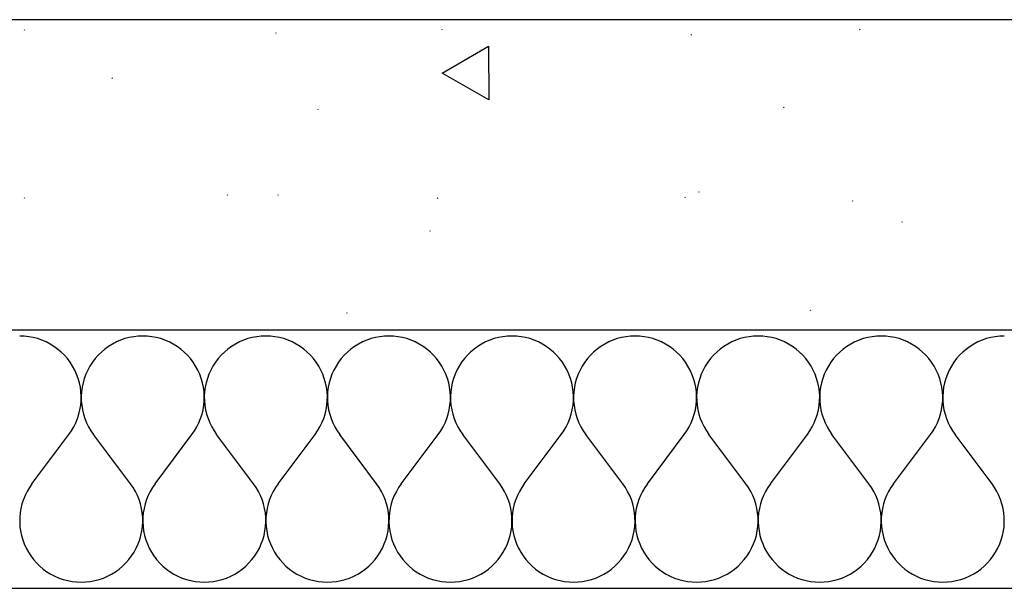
# Model space of a CAD drawing. Extents: x -18402 to 10376, y -5092 to 34139.
# Tile 37 of 78: x 3093 to 3150, y -2938 to -2905. Entities that reach past the tile are written whole.
import ezdxf

# ---------------------------------------------------------------- set-up
doc = ezdxf.new("R2010")
doc.units = 0
for name, color, linetype in [('0_XREF', 251, 'Continuous'), ('rdc_02$0$0._Étage_1_02-04 Mur.Construction', 251, 'Continuous'), ('rdc_02$0$0._Étage_1_A-AREA-____-OTLN.Modèle IFC', 251, 'Continuous')]:
    doc.layers.add(name, color=color, linetype=linetype)

# ---------------------------------------------------------------- blocks, each defined once
blk = doc.blocks.new('*X238', base_point=(-8045.97, -58706.23))
at = {"layer": 'rdc_02$0$0._Étage_1_02-04 Mur.Construction', "linetype": 'Continuous', "ltscale": 0.1}
for p, q in [((30931.21, -29233.36), (30928.57, -29233.26)), ((30933.82, -29233.65), (30931.21, -29233.36)), ((30936.42, -29234.13), (30933.82, -29233.65)), ((30938.96, -29234.8), (30936.42, -29234.13)), ((30992.16, -29234.13), (30989.61, -29234.8)), ((30994.75, -29233.65), (30992.16, -29234.13)), ((30997.37, -29233.36), (30994.75, -29233.65)), ((31000, -29233.26), (30997.37, -29233.36)), ((31002.63, -29233.36), (31000, -29233.26)), ((31005.25, -29233.65), (31002.63, -29233.36)), ((31007.84, -29234.13), (31005.25, -29233.65)), ((31010.39, -29234.8), (31007.84, -29234.13)), ((31063.58, -29234.13), (31061.04, -29234.8)), ((31066.18, -29233.65), (31063.58, -29234.13)), ((31068.79, -29233.36), (31066.18, -29233.65)), ((31071.43, -29233.26), (31068.79, -29233.36)), ((31074.06, -29233.36), (31071.43, -29233.26)), ((31076.68, -29233.65), (31074.06, -29233.36)), ((31079.27, -29234.13), (31076.68, -29233.65)), ((31081.82, -29234.8), (31079.27, -29234.13)), ((31135.01, -29234.13), (31132.47, -29234.8)), ((31137.6, -29233.65), (31135.01, -29234.13)), ((31140.22, -29233.36), (31137.6, -29233.65)), ((31142.86, -29233.26), (31140.22, -29233.36)), ((31145.49, -29233.36), (31142.86, -29233.26)), ((31148.11, -29233.65), (31145.49, -29233.36)), ((31150.7, -29234.13), (31148.11, -29233.65)), ((31153.25, -29234.8), (31150.7, -29234.13)), ((31206.44, -29234.13), (31203.89, -29234.8)), ((31209.03, -29233.65), (31206.44, -29234.13)), ((31211.65, -29233.36), (31209.03, -29233.65)), ((31214.29, -29233.26), (31211.65, -29233.36)), ((31216.92, -29233.36), (31214.29, -29233.26)), ((31219.54, -29233.65), (31216.92, -29233.36)), ((31222.13, -29234.13), (31219.54, -29233.65)), ((31224.68, -29234.8), (31222.13, -29234.13)), ((31277.87, -29234.13), (31275.32, -29234.8)), ((31280.46, -29233.65), (31277.87, -29234.13)), ((31283.08, -29233.36), (31280.46, -29233.65)), ((31285.71, -29233.26), (31283.08, -29233.36)), ((31288.35, -29233.36), (31285.71, -29233.26)), ((31290.97, -29233.65), (31288.35, -29233.36)), ((31293.56, -29234.13), (31290.97, -29233.65)), ((31296.11, -29234.8), (31293.56, -29234.13)), ((31349.3, -29234.13), (31346.75, -29234.8)), ((31351.89, -29233.65), (31349.3, -29234.13)), ((31354.51, -29233.36), (31351.89, -29233.65)), ((31357.14, -29233.26), (31354.51, -29233.36)), ((31359.78, -29233.36), (31357.14, -29233.26)), ((31362.4, -29233.65), (31359.78, -29233.36)), ((31364.99, -29234.13), (31362.4, -29233.65)), ((31367.53, -29234.8), (31364.99, -29234.13)), ((31420.73, -29234.13), (31418.18, -29234.8)), ((31423.32, -29233.65), (31420.73, -29234.13)), ((31425.94, -29233.36), (31423.32, -29233.65)), ((31428.57, -29233.26), (31425.94, -29233.36)), ((31431.21, -29233.36), (31428.57, -29233.26)), ((31433.82, -29233.65), (31431.21, -29233.36)), ((31436.42, -29234.13), (31433.82, -29233.65)), ((31438.96, -29234.8), (31436.42, -29234.13)), ((31492.16, -29234.13), (31489.61, -29234.8)), ((31494.75, -29233.65), (31492.16, -29234.13)), ((31497.37, -29233.36), (31494.75, -29233.65)), ((31500, -29233.26), (31497.37, -29233.36)), ((30941.45, -29235.66), (30938.96, -29234.8)), ((30943.88, -29236.7), (30941.45, -29235.66)), ((30946.21, -29237.92), (30943.88, -29236.7)), ((30948.46, -29239.31), (30946.21, -29237.92)), ((30950.59, -29240.85), (30948.46, -29239.31)), ((30980.12, -29239.31), (30977.98, -29240.85)), ((30982.36, -29237.92), (30980.12, -29239.31)), ((30984.7, -29236.7), (30982.36, -29237.92)), ((30987.12, -29235.66), (30984.7, -29236.7)), ((30989.61, -29234.8), (30987.12, -29235.66)), ((31012.88, -29235.66), (31010.39, -29234.8)), ((31015.3, -29236.7), (31012.88, -29235.66)), ((31017.64, -29237.92), (31015.3, -29236.7)), ((31019.88, -29239.31), (31017.64, -29237.92)), ((31022.02, -29240.85), (31019.88, -29239.31)), ((31051.54, -29239.31), (31049.41, -29240.85)), ((31053.79, -29237.92), (31051.54, -29239.31)), ((31056.12, -29236.7), (31053.79, -29237.92)), ((31058.55, -29235.66), (31056.12, -29236.7)), ((31061.04, -29234.8), (31058.55, -29235.66)), ((31084.31, -29235.66), (31081.82, -29234.8)), ((31086.73, -29236.7), (31084.31, -29235.66)), ((31089.07, -29237.92), (31086.73, -29236.7)), ((31091.31, -29239.31), (31089.07, -29237.92)), ((31093.45, -29240.85), (31091.31, -29239.31)), ((31122.97, -29239.31), (31120.84, -29240.85)), ((31125.21, -29237.92), (31122.97, -29239.31)), ((31127.55, -29236.7), (31125.21, -29237.92)), ((31129.97, -29235.66), (31127.55, -29236.7)), ((31132.47, -29234.8), (31129.97, -29235.66)), ((31155.74, -29235.66), (31153.25, -29234.8)), ((31158.16, -29236.7), (31155.74, -29235.66)), ((31160.5, -29237.92), (31158.16, -29236.7)), ((31162.74, -29239.31), (31160.5, -29237.92)), ((31164.87, -29240.85), (31162.74, -29239.31)), ((31194.4, -29239.31), (31192.27, -29240.85)), ((31196.64, -29237.92), (31194.4, -29239.31)), ((31198.98, -29236.7), (31196.64, -29237.92)), ((31201.4, -29235.66), (31198.98, -29236.7)), ((31203.89, -29234.8), (31201.4, -29235.66)), ((31227.17, -29235.66), (31224.68, -29234.8)), ((31229.59, -29236.7), (31227.17, -29235.66)), ((31231.93, -29237.92), (31229.59, -29236.7)), ((31234.17, -29239.31), (31231.93, -29237.92)), ((31236.3, -29240.85), (31234.17, -29239.31)), ((31265.83, -29239.31), (31263.7, -29240.85)), ((31268.07, -29237.92), (31265.83, -29239.31)), ((31270.41, -29236.7), (31268.07, -29237.92)), ((31272.83, -29235.66), (31270.41, -29236.7)), ((31275.32, -29234.8), (31272.83, -29235.66)), ((31298.6, -29235.66), (31296.11, -29234.8)), ((31301.02, -29236.7), (31298.6, -29235.66)), ((31303.36, -29237.92), (31301.02, -29236.7)), ((31305.6, -29239.31), (31303.36, -29237.92)), ((31307.73, -29240.85), (31305.6, -29239.31)), ((31337.26, -29239.31), (31335.13, -29240.85)), ((31339.5, -29237.92), (31337.26, -29239.31)), ((31341.84, -29236.7), (31339.5, -29237.92)), ((31344.26, -29235.66), (31341.84, -29236.7)), ((31346.75, -29234.8), (31344.26, -29235.66)), ((31370.03, -29235.66), (31367.53, -29234.8)), ((31372.45, -29236.7), (31370.03, -29235.66)), ((31374.79, -29237.92), (31372.45, -29236.7)), ((31377.03, -29239.31), (31374.79, -29237.92)), ((31379.16, -29240.85), (31377.03, -29239.31)), ((31408.69, -29239.31), (31406.55, -29240.85)), ((31410.93, -29237.92), (31408.69, -29239.31)), ((31413.27, -29236.7), (31410.93, -29237.92)), ((31415.69, -29235.66), (31413.27, -29236.7)), ((31418.18, -29234.8), (31415.69, -29235.66)), ((31441.45, -29235.66), (31438.96, -29234.8)), ((31443.88, -29236.7), (31441.45, -29235.66)), ((31446.21, -29237.92), (31443.88, -29236.7)), ((31448.46, -29239.31), (31446.21, -29237.92)), ((31450.59, -29240.85), (31448.46, -29239.31)), ((31480.12, -29239.31), (31477.98, -29240.85)), ((31482.36, -29237.92), (31480.12, -29239.31)), ((31484.7, -29236.7), (31482.36, -29237.92)), ((31487.12, -29235.66), (31484.7, -29236.7)), ((31489.61, -29234.8), (31487.12, -29235.66)), ((30952.6, -29242.55), (30950.59, -29240.85)), ((30954.49, -29244.4), (30952.6, -29242.55)), ((30956.23, -29246.38), (30954.49, -29244.4)), ((30974.09, -29244.4), (30972.34, -29246.38)), ((30975.97, -29242.55), (30974.09, -29244.4)), ((30977.98, -29240.85), (30975.97, -29242.55)), ((31024.03, -29242.55), (31022.02, -29240.85)), ((31025.91, -29244.4), (31024.03, -29242.55)), ((31027.66, -29246.38), (31025.91, -29244.4)), ((31045.51, -29244.4), (31043.77, -29246.38)), ((31047.4, -29242.55), (31045.51, -29244.4)), ((31049.41, -29240.85), (31047.4, -29242.55)), ((31095.46, -29242.55), (31093.45, -29240.85)), ((31097.34, -29244.4), (31095.46, -29242.55)), ((31099.08, -29246.38), (31097.34, -29244.4)), ((31116.94, -29244.4), (31115.2, -29246.38)), ((31118.83, -29242.55), (31116.94, -29244.4)), ((31120.84, -29240.85), (31118.83, -29242.55)), ((31166.89, -29242.55), (31164.87, -29240.85)), ((31168.77, -29244.4), (31166.89, -29242.55)), ((31170.51, -29246.38), (31168.77, -29244.4)), ((31188.37, -29244.4), (31186.63, -29246.38)), ((31190.25, -29242.55), (31188.37, -29244.4)), ((31192.27, -29240.85), (31190.25, -29242.55)), ((31238.32, -29242.55), (31236.3, -29240.85)), ((31240.2, -29244.4), (31238.32, -29242.55)), ((31241.94, -29246.38), (31240.2, -29244.4)), ((31259.8, -29244.4), (31258.06, -29246.38)), ((31261.68, -29242.55), (31259.8, -29244.4)), ((31263.7, -29240.85), (31261.68, -29242.55)), ((31309.75, -29242.55), (31307.73, -29240.85)), ((31311.63, -29244.4), (31309.75, -29242.55)), ((31313.37, -29246.38), (31311.63, -29244.4)), ((31331.23, -29244.4), (31329.49, -29246.38)), ((31333.11, -29242.55), (31331.23, -29244.4)), ((31335.13, -29240.85), (31333.11, -29242.55)), ((31381.17, -29242.55), (31379.16, -29240.85)), ((31383.06, -29244.4), (31381.17, -29242.55)), ((31384.8, -29246.38), (31383.06, -29244.4)), ((31402.66, -29244.4), (31400.92, -29246.38)), ((31404.54, -29242.55), (31402.66, -29244.4)), ((31406.55, -29240.85), (31404.54, -29242.55)), ((31452.6, -29242.55), (31450.59, -29240.85)), ((31454.49, -29244.4), (31452.6, -29242.55)), ((31456.23, -29246.38), (31454.49, -29244.4)), ((31474.09, -29244.4), (31472.34, -29246.38)), ((31475.97, -29242.55), (31474.09, -29244.4)), ((31477.98, -29240.85), (31475.97, -29242.55)), ((30957.82, -29248.48), (30956.23, -29246.38)), ((30959.25, -29250.69), (30957.82, -29248.48)), ((30960.52, -29253), (30959.25, -29250.69)), ((30969.32, -29250.69), (30968.06, -29253)), ((30970.75, -29248.48), (30969.32, -29250.69)), ((30972.34, -29246.38), (30970.75, -29248.48)), ((31029.25, -29248.48), (31027.66, -29246.38)), ((31030.68, -29250.69), (31029.25, -29248.48)), ((31031.94, -29253), (31030.68, -29250.69)), ((31040.75, -29250.69), (31039.48, -29253)), ((31042.18, -29248.48), (31040.75, -29250.69)), ((31043.77, -29246.38), (31042.18, -29248.48)), ((31100.68, -29248.48), (31099.08, -29246.38)), ((31102.11, -29250.69), (31100.68, -29248.48)), ((31103.37, -29253), (31102.11, -29250.69)), ((31112.18, -29250.69), (31110.91, -29253)), ((31113.61, -29248.48), (31112.18, -29250.69)), ((31115.2, -29246.38), (31113.61, -29248.48)), ((31172.1, -29248.48), (31170.51, -29246.38)), ((31173.54, -29250.69), (31172.1, -29248.48)), ((31174.8, -29253), (31173.54, -29250.69)), ((31183.61, -29250.69), (31182.34, -29253)), ((31185.04, -29248.48), (31183.61, -29250.69)), ((31186.63, -29246.38), (31185.04, -29248.48)), ((31243.53, -29248.48), (31241.94, -29246.38)), ((31244.96, -29250.69), (31243.53, -29248.48)), ((31246.23, -29253), (31244.96, -29250.69)), ((31255.04, -29250.69), (31253.77, -29253)), ((31256.47, -29248.48), (31255.04, -29250.69)), ((31258.06, -29246.38), (31256.47, -29248.48)), ((31314.96, -29248.48), (31313.37, -29246.38)), ((31316.39, -29250.69), (31314.96, -29248.48)), ((31317.66, -29253), (31316.39, -29250.69)), ((31326.46, -29250.69), (31325.2, -29253)), ((31327.9, -29248.48), (31326.46, -29250.69)), ((31329.49, -29246.38), (31327.9, -29248.48)), ((31386.39, -29248.48), (31384.8, -29246.38)), ((31387.82, -29250.69), (31386.39, -29248.48)), ((31389.09, -29253), (31387.82, -29250.69)), ((31397.89, -29250.69), (31396.63, -29253)), ((31399.32, -29248.48), (31397.89, -29250.69)), ((31400.92, -29246.38), (31399.32, -29248.48)), ((31457.82, -29248.48), (31456.23, -29246.38)), ((31459.25, -29250.69), (31457.82, -29248.48)), ((31460.52, -29253), (31459.25, -29250.69)), ((31469.32, -29250.69), (31468.06, -29253)), ((31470.75, -29248.48), (31469.32, -29250.69)), ((31472.34, -29246.38), (31470.75, -29248.48)), ((30961.61, -29255.4), (30960.52, -29253)), ((30962.52, -29257.87), (30961.61, -29255.4)), ((30966.97, -29255.4), (30966.05, -29257.87)), ((30968.06, -29253), (30966.97, -29255.4)), ((31033.03, -29255.4), (31031.94, -29253)), ((31033.95, -29257.87), (31033.03, -29255.4)), ((31038.39, -29255.4), (31037.48, -29257.87)), ((31039.48, -29253), (31038.39, -29255.4)), ((31104.46, -29255.4), (31103.37, -29253)), ((31105.37, -29257.87), (31104.46, -29255.4)), ((31109.82, -29255.4), (31108.91, -29257.87)), ((31110.91, -29253), (31109.82, -29255.4)), ((31175.89, -29255.4), (31174.8, -29253)), ((31176.8, -29257.87), (31175.89, -29255.4)), ((31181.25, -29255.4), (31180.34, -29257.87)), ((31182.34, -29253), (31181.25, -29255.4)), ((31247.32, -29255.4), (31246.23, -29253)), ((31248.23, -29257.87), (31247.32, -29255.4)), ((31252.68, -29255.4), (31251.77, -29257.87)), ((31253.77, -29253), (31252.68, -29255.4)), ((31318.75, -29255.4), (31317.66, -29253)), ((31319.66, -29257.87), (31318.75, -29255.4)), ((31324.11, -29255.4), (31323.2, -29257.87)), ((31325.2, -29253), (31324.11, -29255.4)), ((31390.18, -29255.4), (31389.09, -29253)), ((31391.09, -29257.87), (31390.18, -29255.4)), ((31395.54, -29255.4), (31394.63, -29257.87)), ((31396.63, -29253), (31395.54, -29255.4)), ((31461.61, -29255.4), (31460.52, -29253)), ((31462.52, -29257.87), (31461.61, -29255.4)), ((31466.97, -29255.4), (31466.05, -29257.87)), ((31468.06, -29253), (31466.97, -29255.4)), ((30963.24, -29260.41), (30962.52, -29257.87)), ((30963.78, -29262.99), (30963.24, -29260.41)), ((30965.33, -29260.41), (30964.79, -29262.99)), ((30966.05, -29257.87), (30965.33, -29260.41)), ((31034.67, -29260.41), (31033.95, -29257.87)), ((31035.21, -29262.99), (31034.67, -29260.41)), ((31036.76, -29260.41), (31036.22, -29262.99)), ((31037.48, -29257.87), (31036.76, -29260.41)), ((31106.1, -29260.41), (31105.37, -29257.87)), ((31106.64, -29262.99), (31106.1, -29260.41)), ((31108.19, -29260.41), (31107.65, -29262.99)), ((31108.91, -29257.87), (31108.19, -29260.41)), ((31177.53, -29260.41), (31176.8, -29257.87)), ((31178.07, -29262.99), (31177.53, -29260.41)), ((31179.61, -29260.41), (31179.08, -29262.99)), ((31180.34, -29257.87), (31179.61, -29260.41)), ((31248.96, -29260.41), (31248.23, -29257.87)), ((31249.49, -29262.99), (31248.96, -29260.41)), ((31251.04, -29260.41), (31250.51, -29262.99)), ((31251.77, -29257.87), (31251.04, -29260.41)), ((31320.39, -29260.41), (31319.66, -29257.87)), ((31320.92, -29262.99), (31320.39, -29260.41)), ((31322.47, -29260.41), (31321.93, -29262.99)), ((31323.2, -29257.87), (31322.47, -29260.41)), ((31391.81, -29260.41), (31391.09, -29257.87)), ((31392.35, -29262.99), (31391.81, -29260.41)), ((31393.9, -29260.41), (31393.36, -29262.99)), ((31394.63, -29257.87), (31393.9, -29260.41)), ((31463.24, -29260.41), (31462.52, -29257.87)), ((31463.78, -29262.99), (31463.24, -29260.41)), ((31465.33, -29260.41), (31464.79, -29262.99)), ((31466.05, -29257.87), (31465.33, -29260.41)), ((30964.13, -29265.6), (30963.78, -29262.99)), ((30964.28, -29268.23), (30964.13, -29265.6)), ((30964.24, -29270.87), (30964.28, -29268.23)), ((30964.45, -29265.6), (30964.29, -29268.23)), ((30964.29, -29268.23), (30964.34, -29270.87)), ((30964.79, -29262.99), (30964.45, -29265.6)), ((31035.55, -29265.6), (31035.21, -29262.99)), ((31035.71, -29268.23), (31035.55, -29265.6)), ((31035.66, -29270.87), (31035.71, -29268.23)), ((31035.87, -29265.6), (31035.72, -29268.23)), ((31035.72, -29268.23), (31035.76, -29270.87)), ((31036.22, -29262.99), (31035.87, -29265.6)), ((31106.98, -29265.6), (31106.64, -29262.99)), ((31107.14, -29268.23), (31106.98, -29265.6)), ((31107.09, -29270.87), (31107.14, -29268.23)), ((31107.3, -29265.6), (31107.15, -29268.23)), ((31107.15, -29268.23), (31107.19, -29270.87)), ((31107.65, -29262.99), (31107.3, -29265.6)), ((31178.41, -29265.6), (31178.07, -29262.99)), ((31178.56, -29268.23), (31178.41, -29265.6)), ((31178.52, -29270.87), (31178.56, -29268.23)), ((31178.73, -29265.6), (31178.58, -29268.23)), ((31178.58, -29268.23), (31178.62, -29270.87)), ((31179.08, -29262.99), (31178.73, -29265.6)), ((31249.84, -29265.6), (31249.49, -29262.99)), ((31249.99, -29268.23), (31249.84, -29265.6)), ((31249.95, -29270.87), (31249.99, -29268.23)), ((31250.16, -29265.6), (31250.01, -29268.23)), ((31250.01, -29268.23), (31250.05, -29270.87)), ((31250.51, -29262.99), (31250.16, -29265.6)), ((31321.27, -29265.6), (31320.92, -29262.99)), ((31321.42, -29268.23), (31321.27, -29265.6)), ((31321.38, -29270.87), (31321.42, -29268.23)), ((31321.59, -29265.6), (31321.44, -29268.23)), ((31321.44, -29268.23), (31321.48, -29270.87)), ((31321.93, -29262.99), (31321.59, -29265.6)), ((31392.7, -29265.6), (31392.35, -29262.99)), ((31392.85, -29268.23), (31392.7, -29265.6)), ((31392.81, -29270.87), (31392.85, -29268.23)), ((31393.02, -29265.6), (31392.86, -29268.23)), ((31392.86, -29268.23), (31392.91, -29270.87)), ((31393.36, -29262.99), (31393.02, -29265.6)), ((31464.13, -29265.6), (31463.78, -29262.99)), ((31464.28, -29268.23), (31464.13, -29265.6)), ((31464.24, -29270.87), (31464.28, -29268.23)), ((31464.45, -29265.6), (31464.29, -29268.23)), ((31464.29, -29268.23), (31464.34, -29270.87)), ((31464.79, -29262.99), (31464.45, -29265.6)), ((30963.57, -29276.09), (30964, -29273.49)), ((30964, -29273.49), (30964.24, -29270.87)), ((30964.34, -29270.87), (30964.57, -29273.49)), ((30964.57, -29273.49), (30965, -29276.09)), ((31035, -29276.09), (31035.43, -29273.49)), ((31035.43, -29273.49), (31035.66, -29270.87)), ((31035.76, -29270.87), (31036, -29273.49)), ((31036, -29273.49), (31036.43, -29276.09)), ((31106.43, -29276.09), (31106.86, -29273.49)), ((31106.86, -29273.49), (31107.09, -29270.87)), ((31107.19, -29270.87), (31107.43, -29273.49)), ((31107.43, -29273.49), (31107.86, -29276.09)), ((31177.85, -29276.09), (31178.28, -29273.49)), ((31178.28, -29273.49), (31178.52, -29270.87)), ((31178.62, -29270.87), (31178.86, -29273.49)), ((31178.86, -29273.49), (31179.29, -29276.09)), ((31249.28, -29276.09), (31249.71, -29273.49)), ((31249.71, -29273.49), (31249.95, -29270.87)), ((31250.05, -29270.87), (31250.29, -29273.49)), ((31250.29, -29273.49), (31250.72, -29276.09)), ((31320.71, -29276.09), (31321.14, -29273.49)), ((31321.14, -29273.49), (31321.38, -29270.87)), ((31321.48, -29270.87), (31321.72, -29273.49)), ((31321.72, -29273.49), (31322.15, -29276.09)), ((31392.14, -29276.09), (31392.57, -29273.49)), ((31392.57, -29273.49), (31392.81, -29270.87)), ((31392.91, -29270.87), (31393.14, -29273.49)), ((31393.14, -29273.49), (31393.57, -29276.09)), ((31463.57, -29276.09), (31464, -29273.49)), ((31464, -29273.49), (31464.24, -29270.87)), ((31464.34, -29270.87), (31464.57, -29273.49)), ((31464.57, -29273.49), (31465, -29276.09)), ((30962.14, -29281.16), (30962.95, -29278.65)), ((30962.95, -29278.65), (30963.57, -29276.09)), ((30965, -29276.09), (30965.62, -29278.65)), ((30965.62, -29278.65), (30966.43, -29281.16)), ((31033.57, -29281.16), (31034.38, -29278.65)), ((31034.38, -29278.65), (31035, -29276.09)), ((31036.43, -29276.09), (31037.05, -29278.65)), ((31037.05, -29278.65), (31037.86, -29281.16)), ((31105, -29281.16), (31105.81, -29278.65)), ((31105.81, -29278.65), (31106.43, -29276.09)), ((31107.86, -29276.09), (31108.48, -29278.65)), ((31108.48, -29278.65), (31109.29, -29281.16)), ((31176.43, -29281.16), (31177.23, -29278.65)), ((31177.23, -29278.65), (31177.85, -29276.09)), ((31179.29, -29276.09), (31179.91, -29278.65)), ((31179.91, -29278.65), (31180.72, -29281.16)), ((31247.86, -29281.16), (31248.66, -29278.65)), ((31248.66, -29278.65), (31249.28, -29276.09)), ((31250.72, -29276.09), (31251.34, -29278.65)), ((31251.34, -29278.65), (31252.14, -29281.16)), ((31319.28, -29281.16), (31320.09, -29278.65)), ((31320.09, -29278.65), (31320.71, -29276.09)), ((31322.15, -29276.09), (31322.77, -29278.65)), ((31322.77, -29278.65), (31323.57, -29281.16)), ((31390.71, -29281.16), (31391.52, -29278.65)), ((31391.52, -29278.65), (31392.14, -29276.09)), ((31393.57, -29276.09), (31394.19, -29278.65)), ((31394.19, -29278.65), (31395, -29281.16)), ((31462.14, -29281.16), (31462.95, -29278.65)), ((31462.95, -29278.65), (31463.57, -29276.09)), ((31465, -29276.09), (31465.62, -29278.65)), ((31465.62, -29278.65), (31466.43, -29281.16)), ((30959.98, -29285.97), (30961.15, -29283.6)), ((30961.15, -29283.6), (30962.14, -29281.16)), ((30966.43, -29281.16), (30967.42, -29283.6)), ((30967.42, -29283.6), (30968.59, -29285.97)), ((31031.41, -29285.97), (31032.58, -29283.6)), ((31032.58, -29283.6), (31033.57, -29281.16)), ((31037.86, -29281.16), (31038.85, -29283.6)), ((31038.85, -29283.6), (31040.02, -29285.97)), ((31102.84, -29285.97), (31104.01, -29283.6)), ((31104.01, -29283.6), (31105, -29281.16)), ((31109.29, -29281.16), (31110.28, -29283.6)), ((31110.28, -29283.6), (31111.44, -29285.97)), ((31174.27, -29285.97), (31175.44, -29283.6)), ((31175.44, -29283.6), (31176.43, -29281.16)), ((31180.72, -29281.16), (31181.71, -29283.6)), ((31181.71, -29283.6), (31182.87, -29285.97)), ((31245.7, -29285.97), (31246.87, -29283.6)), ((31246.87, -29283.6), (31247.86, -29281.16)), ((31252.14, -29281.16), (31253.13, -29283.6)), ((31253.13, -29283.6), (31254.3, -29285.97)), ((31317.13, -29285.97), (31318.29, -29283.6)), ((31318.29, -29283.6), (31319.28, -29281.16)), ((31323.57, -29281.16), (31324.56, -29283.6)), ((31324.56, -29283.6), (31325.73, -29285.97)), ((31388.56, -29285.97), (31389.72, -29283.6)), ((31389.72, -29283.6), (31390.71, -29281.16)), ((31395, -29281.16), (31395.99, -29283.6)), ((31395.99, -29283.6), (31397.16, -29285.97)), ((31459.98, -29285.97), (31461.15, -29283.6)), ((31461.15, -29283.6), (31462.14, -29281.16)), ((31466.43, -29281.16), (31467.42, -29283.6)), ((31467.42, -29283.6), (31468.59, -29285.97)), ((30935.71, -29318.97), (30957.14, -29290.4)), ((30957.14, -29290.4), (30958.65, -29288.24)), ((30958.65, -29288.24), (30959.98, -29285.97)), ((30968.59, -29285.97), (30969.93, -29288.24)), ((30969.93, -29288.24), (30971.43, -29290.4)), ((30992.86, -29318.97), (30971.43, -29290.4)), ((31007.14, -29318.97), (31028.57, -29290.4)), ((31028.57, -29290.4), (31030.07, -29288.24)), ((31030.07, -29288.24), (31031.41, -29285.97)), ((31040.02, -29285.97), (31041.35, -29288.24)), ((31041.35, -29288.24), (31042.86, -29290.4)), ((31064.29, -29318.97), (31042.86, -29290.4)), ((31078.57, -29318.97), (31100, -29290.4)), ((31100, -29290.4), (31101.5, -29288.24)), ((31101.5, -29288.24), (31102.84, -29285.97)), ((31111.44, -29285.97), (31112.78, -29288.24)), ((31112.78, -29288.24), (31114.29, -29290.4)), ((31135.71, -29318.97), (31114.29, -29290.4)), ((31150, -29318.97), (31171.43, -29290.4)), ((31171.43, -29290.4), (31172.93, -29288.24)), ((31172.93, -29288.24), (31174.27, -29285.97)), ((31182.87, -29285.97), (31184.21, -29288.24)), ((31184.21, -29288.24), (31185.71, -29290.4)), ((31207.14, -29318.97), (31185.71, -29290.4)), ((31221.43, -29318.97), (31242.86, -29290.4)), ((31242.86, -29290.4), (31244.36, -29288.24)), ((31244.36, -29288.24), (31245.7, -29285.97)), ((31254.3, -29285.97), (31255.64, -29288.24)), ((31255.64, -29288.24), (31257.14, -29290.4)), ((31278.57, -29318.97), (31257.14, -29290.4)), ((31292.86, -29318.97), (31314.29, -29290.4)), ((31314.29, -29290.4), (31315.79, -29288.24)), ((31315.79, -29288.24), (31317.13, -29285.97)), ((31325.73, -29285.97), (31327.07, -29288.24)), ((31327.07, -29288.24), (31328.57, -29290.4)), ((31350, -29318.97), (31328.57, -29290.4)), ((31364.29, -29318.97), (31385.71, -29290.4)), ((31385.71, -29290.4), (31387.22, -29288.24)), ((31387.22, -29288.24), (31388.56, -29285.97)), ((31397.16, -29285.97), (31398.5, -29288.24)), ((31398.5, -29288.24), (31400, -29290.4)), ((31421.43, -29318.97), (31400, -29290.4)), ((31435.71, -29318.97), (31457.14, -29290.4)), ((31457.14, -29290.4), (31458.65, -29288.24)), ((31458.65, -29288.24), (31459.98, -29285.97)), ((31468.59, -29285.97), (31469.93, -29288.24)), ((31469.93, -29288.24), (31471.43, -29290.4)), ((31492.86, -29318.97), (31471.43, -29290.4)), ((30935.71, -29318.97), (30934.21, -29321.14)), ((30994.36, -29321.14), (30992.86, -29318.97)), ((31007.14, -29318.97), (31005.64, -29321.14)), ((31065.79, -29321.14), (31064.29, -29318.97)), ((31078.57, -29318.97), (31077.07, -29321.14)), ((31137.22, -29321.14), (31135.71, -29318.97)), ((31150, -29318.97), (31148.5, -29321.14)), ((31208.65, -29321.14), (31207.14, -29318.97)), ((31221.43, -29318.97), (31219.93, -29321.14)), ((31280.07, -29321.14), (31278.57, -29318.97)), ((31292.86, -29318.97), (31291.35, -29321.14)), ((31351.5, -29321.14), (31350, -29318.97)), ((31364.29, -29318.97), (31362.78, -29321.14)), ((31422.93, -29321.14), (31421.43, -29318.97)), ((31435.71, -29318.97), (31434.21, -29321.14)), ((31494.36, -29321.14), (31492.86, -29318.97)), ((30932.87, -29323.41), (30931.71, -29325.77)), ((30934.21, -29321.14), (30932.87, -29323.41)), ((30995.7, -29323.41), (30994.36, -29321.14)), ((30996.87, -29325.77), (30995.7, -29323.41)), ((31004.3, -29323.41), (31003.13, -29325.77)), ((31005.64, -29321.14), (31004.3, -29323.41)), ((31067.13, -29323.41), (31065.79, -29321.14)), ((31068.29, -29325.77), (31067.13, -29323.41)), ((31075.73, -29323.41), (31074.56, -29325.77)), ((31077.07, -29321.14), (31075.73, -29323.41)), ((31138.56, -29323.41), (31137.22, -29321.14)), ((31139.72, -29325.77), (31138.56, -29323.41)), ((31147.16, -29323.41), (31145.99, -29325.77)), ((31148.5, -29321.14), (31147.16, -29323.41)), ((31209.98, -29323.41), (31208.65, -29321.14)), ((31211.15, -29325.77), (31209.98, -29323.41)), ((31218.59, -29323.41), (31217.42, -29325.77)), ((31219.93, -29321.14), (31218.59, -29323.41)), ((31281.41, -29323.41), (31280.07, -29321.14)), ((31282.58, -29325.77), (31281.41, -29323.41)), ((31290.02, -29323.41), (31288.85, -29325.77)), ((31291.35, -29321.14), (31290.02, -29323.41)), ((31352.84, -29323.41), (31351.5, -29321.14)), ((31354.01, -29325.77), (31352.84, -29323.41)), ((31361.44, -29323.41), (31360.28, -29325.77)), ((31362.78, -29321.14), (31361.44, -29323.41)), ((31424.27, -29323.41), (31422.93, -29321.14)), ((31425.44, -29325.77), (31424.27, -29323.41)), ((31432.87, -29323.41), (31431.71, -29325.77)), ((31434.21, -29321.14), (31432.87, -29323.41)), ((31495.7, -29323.41), (31494.36, -29321.14)), ((31496.87, -29325.77), (31495.7, -29323.41)), ((30929.91, -29330.72), (30929.29, -29333.28)), ((30930.72, -29328.21), (30929.91, -29330.72)), ((30931.71, -29325.77), (30930.72, -29328.21)), ((30997.86, -29328.21), (30996.87, -29325.77)), ((30998.66, -29330.72), (30997.86, -29328.21)), ((30999.28, -29333.28), (30998.66, -29330.72)), ((31001.34, -29330.72), (31000.72, -29333.28)), ((31002.14, -29328.21), (31001.34, -29330.72)), ((31003.13, -29325.77), (31002.14, -29328.21)), ((31069.28, -29328.21), (31068.29, -29325.77)), ((31070.09, -29330.72), (31069.28, -29328.21)), ((31070.71, -29333.28), (31070.09, -29330.72)), ((31072.77, -29330.72), (31072.15, -29333.28)), ((31073.57, -29328.21), (31072.77, -29330.72)), ((31074.56, -29325.77), (31073.57, -29328.21)), ((31140.71, -29328.21), (31139.72, -29325.77)), ((31141.52, -29330.72), (31140.71, -29328.21)), ((31142.14, -29333.28), (31141.52, -29330.72)), ((31144.19, -29330.72), (31143.57, -29333.28)), ((31145, -29328.21), (31144.19, -29330.72)), ((31145.99, -29325.77), (31145, -29328.21)), ((31212.14, -29328.21), (31211.15, -29325.77)), ((31212.95, -29330.72), (31212.14, -29328.21)), ((31213.57, -29333.28), (31212.95, -29330.72)), ((31215.62, -29330.72), (31215, -29333.28)), ((31216.43, -29328.21), (31215.62, -29330.72)), ((31217.42, -29325.77), (31216.43, -29328.21)), ((31283.57, -29328.21), (31282.58, -29325.77)), ((31284.38, -29330.72), (31283.57, -29328.21)), ((31285, -29333.28), (31284.38, -29330.72)), ((31287.05, -29330.72), (31286.43, -29333.28)), ((31287.86, -29328.21), (31287.05, -29330.72)), ((31288.85, -29325.77), (31287.86, -29328.21)), ((31355, -29328.21), (31354.01, -29325.77)), ((31355.81, -29330.72), (31355, -29328.21)), ((31356.43, -29333.28), (31355.81, -29330.72)), ((31358.48, -29330.72), (31357.86, -29333.28)), ((31359.29, -29328.21), (31358.48, -29330.72)), ((31360.28, -29325.77), (31359.29, -29328.21)), ((31426.43, -29328.21), (31425.44, -29325.77)), ((31427.23, -29330.72), (31426.43, -29328.21)), ((31427.85, -29333.28), (31427.23, -29330.72)), ((31429.91, -29330.72), (31429.29, -29333.28)), ((31430.72, -29328.21), (31429.91, -29330.72)), ((31431.71, -29325.77), (31430.72, -29328.21)), ((31497.86, -29328.21), (31496.87, -29325.77)), ((31498.66, -29330.72), (31497.86, -29328.21)), ((31499.28, -29333.28), (31498.66, -29330.72)), ((30928.86, -29335.88), (30928.62, -29338.51)), ((30929.29, -29333.28), (30928.86, -29335.88)), ((30999.71, -29335.88), (30999.28, -29333.28)), ((30999.95, -29338.51), (30999.71, -29335.88)), ((31000.29, -29335.88), (31000.05, -29338.51)), ((31000.72, -29333.28), (31000.29, -29335.88)), ((31071.14, -29335.88), (31070.71, -29333.28)), ((31071.38, -29338.51), (31071.14, -29335.88)), ((31071.72, -29335.88), (31071.48, -29338.51)), ((31072.15, -29333.28), (31071.72, -29335.88)), ((31142.57, -29335.88), (31142.14, -29333.28)), ((31142.81, -29338.51), (31142.57, -29335.88)), ((31143.14, -29335.88), (31142.91, -29338.51)), ((31143.57, -29333.28), (31143.14, -29335.88)), ((31214, -29335.88), (31213.57, -29333.28)), ((31214.24, -29338.51), (31214, -29335.88)), ((31214.57, -29335.88), (31214.34, -29338.51)), ((31215, -29333.28), (31214.57, -29335.88)), ((31285.43, -29335.88), (31285, -29333.28)), ((31285.66, -29338.51), (31285.43, -29335.88)), ((31286, -29335.88), (31285.76, -29338.51)), ((31286.43, -29333.28), (31286, -29335.88)), ((31356.86, -29335.88), (31356.43, -29333.28)), ((31357.09, -29338.51), (31356.86, -29335.88)), ((31357.43, -29335.88), (31357.19, -29338.51)), ((31357.86, -29333.28), (31357.43, -29335.88)), ((31428.28, -29335.88), (31427.85, -29333.28)), ((31428.52, -29338.51), (31428.28, -29335.88)), ((31428.86, -29335.88), (31428.62, -29338.51)), ((31429.29, -29333.28), (31428.86, -29335.88)), ((31499.71, -29335.88), (31499.28, -29333.28)), ((31499.95, -29338.51), (31499.71, -29335.88)), ((30928.62, -29338.51), (30928.58, -29341.14)), ((30928.58, -29341.14), (30928.73, -29343.77)), ((30999.84, -29343.77), (30999.99, -29341.14)), ((30999.99, -29341.14), (30999.95, -29338.51)), ((31000.05, -29338.51), (31000.01, -29341.14)), ((31000.01, -29341.14), (31000.16, -29343.77)), ((31071.27, -29343.77), (31071.42, -29341.14)), ((31071.42, -29341.14), (31071.38, -29338.51)), ((31071.48, -29338.51), (31071.44, -29341.14)), ((31071.44, -29341.14), (31071.59, -29343.77)), ((31142.7, -29343.77), (31142.85, -29341.14)), ((31142.85, -29341.14), (31142.81, -29338.51)), ((31142.91, -29338.51), (31142.86, -29341.14)), ((31142.86, -29341.14), (31143.02, -29343.77)), ((31214.13, -29343.77), (31214.28, -29341.14)), ((31214.28, -29341.14), (31214.24, -29338.51)), ((31214.34, -29338.51), (31214.29, -29341.14)), ((31214.29, -29341.14), (31214.45, -29343.77)), ((31285.55, -29343.77), (31285.71, -29341.14)), ((31285.71, -29341.14), (31285.66, -29338.51)), ((31285.76, -29338.51), (31285.72, -29341.14)), ((31285.72, -29341.14), (31285.87, -29343.77)), ((31356.98, -29343.77), (31357.14, -29341.14)), ((31357.14, -29341.14), (31357.09, -29338.51)), ((31357.19, -29338.51), (31357.15, -29341.14)), ((31357.15, -29341.14), (31357.3, -29343.77)), ((31428.41, -29343.77), (31428.56, -29341.14)), ((31428.56, -29341.14), (31428.52, -29338.51)), ((31428.62, -29338.51), (31428.58, -29341.14)), ((31428.58, -29341.14), (31428.73, -29343.77)), ((31499.84, -29343.77), (31499.99, -29341.14)), ((31499.99, -29341.14), (31499.95, -29338.51)), ((30928.73, -29343.77), (30929.08, -29346.39)), ((30929.08, -29346.39), (30929.61, -29348.97)), ((30998.96, -29348.97), (30999.49, -29346.39)), ((30999.49, -29346.39), (30999.84, -29343.77)), ((31000.16, -29343.77), (31000.51, -29346.39)), ((31000.51, -29346.39), (31001.04, -29348.97)), ((31070.39, -29348.97), (31070.92, -29346.39)), ((31070.92, -29346.39), (31071.27, -29343.77)), ((31071.59, -29343.77), (31071.93, -29346.39)), ((31071.93, -29346.39), (31072.47, -29348.97)), ((31141.81, -29348.97), (31142.35, -29346.39)), ((31142.35, -29346.39), (31142.7, -29343.77)), ((31143.02, -29343.77), (31143.36, -29346.39)), ((31143.36, -29346.39), (31143.9, -29348.97)), ((31213.24, -29348.97), (31213.78, -29346.39)), ((31213.78, -29346.39), (31214.13, -29343.77)), ((31214.45, -29343.77), (31214.79, -29346.39)), ((31214.79, -29346.39), (31215.33, -29348.97)), ((31284.67, -29348.97), (31285.21, -29346.39)), ((31285.21, -29346.39), (31285.55, -29343.77)), ((31285.87, -29343.77), (31286.22, -29346.39)), ((31286.22, -29346.39), (31286.76, -29348.97)), ((31356.1, -29348.97), (31356.64, -29346.39)), ((31356.64, -29346.39), (31356.98, -29343.77)), ((31357.3, -29343.77), (31357.65, -29346.39)), ((31357.65, -29346.39), (31358.19, -29348.97)), ((31427.53, -29348.97), (31428.07, -29346.39)), ((31428.07, -29346.39), (31428.41, -29343.77)), ((31428.73, -29343.77), (31429.08, -29346.39)), ((31429.08, -29346.39), (31429.61, -29348.97)), ((31498.96, -29348.97), (31499.49, -29346.39)), ((31499.49, -29346.39), (31499.84, -29343.77)), ((30929.61, -29348.97), (30930.34, -29351.5)), ((30930.34, -29351.5), (30931.25, -29353.97)), ((30931.25, -29353.97), (30932.34, -29356.37)), ((30996.23, -29356.37), (30997.32, -29353.97)), ((30997.32, -29353.97), (30998.23, -29351.5)), ((30998.23, -29351.5), (30998.96, -29348.97)), ((31001.04, -29348.97), (31001.77, -29351.5)), ((31001.77, -29351.5), (31002.68, -29353.97)), ((31002.68, -29353.97), (31003.77, -29356.37)), ((31067.66, -29356.37), (31068.75, -29353.97)), ((31068.75, -29353.97), (31069.66, -29351.5)), ((31069.66, -29351.5), (31070.39, -29348.97)), ((31072.47, -29348.97), (31073.2, -29351.5)), ((31073.2, -29351.5), (31074.11, -29353.97)), ((31074.11, -29353.97), (31075.2, -29356.37)), ((31139.09, -29356.37), (31140.18, -29353.97)), ((31140.18, -29353.97), (31141.09, -29351.5)), ((31141.09, -29351.5), (31141.81, -29348.97)), ((31143.9, -29348.97), (31144.63, -29351.5)), ((31144.63, -29351.5), (31145.54, -29353.97)), ((31145.54, -29353.97), (31146.63, -29356.37)), ((31210.52, -29356.37), (31211.61, -29353.97)), ((31211.61, -29353.97), (31212.52, -29351.5)), ((31212.52, -29351.5), (31213.24, -29348.97)), ((31215.33, -29348.97), (31216.05, -29351.5)), ((31216.05, -29351.5), (31216.97, -29353.97)), ((31216.97, -29353.97), (31218.06, -29356.37)), ((31281.94, -29356.37), (31283.03, -29353.97)), ((31283.03, -29353.97), (31283.95, -29351.5)), ((31283.95, -29351.5), (31284.67, -29348.97)), ((31286.76, -29348.97), (31287.48, -29351.5)), ((31287.48, -29351.5), (31288.39, -29353.97)), ((31288.39, -29353.97), (31289.48, -29356.37)), ((31353.37, -29356.37), (31354.46, -29353.97)), ((31354.46, -29353.97), (31355.37, -29351.5)), ((31355.37, -29351.5), (31356.1, -29348.97)), ((31358.19, -29348.97), (31358.91, -29351.5)), ((31358.91, -29351.5), (31359.82, -29353.97)), ((31359.82, -29353.97), (31360.91, -29356.37)), ((31424.8, -29356.37), (31425.89, -29353.97)), ((31425.89, -29353.97), (31426.8, -29351.5)), ((31426.8, -29351.5), (31427.53, -29348.97)), ((31429.61, -29348.97), (31430.34, -29351.5)), ((31430.34, -29351.5), (31431.25, -29353.97)), ((31431.25, -29353.97), (31432.34, -29356.37)), ((31496.23, -29356.37), (31497.32, -29353.97)), ((31497.32, -29353.97), (31498.23, -29351.5)), ((31498.23, -29351.5), (31498.96, -29348.97)), ((30932.34, -29356.37), (30933.61, -29358.69)), ((30933.61, -29358.69), (30935.04, -29360.9)), ((30993.53, -29360.9), (30994.96, -29358.69)), ((30994.96, -29358.69), (30996.23, -29356.37)), ((31003.77, -29356.37), (31005.04, -29358.69)), ((31005.04, -29358.69), (31006.47, -29360.9)), ((31064.96, -29360.9), (31066.39, -29358.69)), ((31066.39, -29358.69), (31067.66, -29356.37)), ((31075.2, -29356.37), (31076.46, -29358.69)), ((31076.46, -29358.69), (31077.9, -29360.9)), ((31136.39, -29360.9), (31137.82, -29358.69)), ((31137.82, -29358.69), (31139.09, -29356.37)), ((31146.63, -29356.37), (31147.89, -29358.69)), ((31147.89, -29358.69), (31149.32, -29360.9)), ((31207.82, -29360.9), (31209.25, -29358.69)), ((31209.25, -29358.69), (31210.52, -29356.37)), ((31218.06, -29356.37), (31219.32, -29358.69)), ((31219.32, -29358.69), (31220.75, -29360.9)), ((31279.25, -29360.9), (31280.68, -29358.69)), ((31280.68, -29358.69), (31281.94, -29356.37)), ((31289.48, -29356.37), (31290.75, -29358.69)), ((31290.75, -29358.69), (31292.18, -29360.9)), ((31350.68, -29360.9), (31352.11, -29358.69)), ((31352.11, -29358.69), (31353.37, -29356.37)), ((31360.91, -29356.37), (31362.18, -29358.69)), ((31362.18, -29358.69), (31363.61, -29360.9)), ((31422.1, -29360.9), (31423.54, -29358.69)), ((31423.54, -29358.69), (31424.8, -29356.37)), ((31432.34, -29356.37), (31433.61, -29358.69)), ((31433.61, -29358.69), (31435.04, -29360.9)), ((31493.53, -29360.9), (31494.96, -29358.69)), ((31494.96, -29358.69), (31496.23, -29356.37)), ((30935.04, -29360.9), (30936.63, -29363)), ((30936.63, -29363), (30938.37, -29364.98)), ((30938.37, -29364.98), (30940.25, -29366.82)), ((30988.32, -29366.82), (30990.2, -29364.98)), ((30990.2, -29364.98), (30991.94, -29363)), ((30991.94, -29363), (30993.53, -29360.9)), ((31006.47, -29360.9), (31008.06, -29363)), ((31008.06, -29363), (31009.8, -29364.98)), ((31009.8, -29364.98), (31011.68, -29366.82)), ((31059.75, -29366.82), (31061.63, -29364.98)), ((31061.63, -29364.98), (31063.37, -29363)), ((31063.37, -29363), (31064.96, -29360.9)), ((31077.9, -29360.9), (31079.49, -29363)), ((31079.49, -29363), (31081.23, -29364.98)), ((31081.23, -29364.98), (31083.11, -29366.82)), ((31131.17, -29366.82), (31133.06, -29364.98)), ((31133.06, -29364.98), (31134.8, -29363)), ((31134.8, -29363), (31136.39, -29360.9)), ((31149.32, -29360.9), (31150.92, -29363)), ((31150.92, -29363), (31152.66, -29364.98)), ((31152.66, -29364.98), (31154.54, -29366.82)), ((31202.6, -29366.82), (31204.49, -29364.98)), ((31204.49, -29364.98), (31206.23, -29363)), ((31206.23, -29363), (31207.82, -29360.9)), ((31220.75, -29360.9), (31222.34, -29363)), ((31222.34, -29363), (31224.09, -29364.98)), ((31224.09, -29364.98), (31225.97, -29366.82)), ((31274.03, -29366.82), (31275.91, -29364.98)), ((31275.91, -29364.98), (31277.66, -29363)), ((31277.66, -29363), (31279.25, -29360.9)), ((31292.18, -29360.9), (31293.77, -29363)), ((31293.77, -29363), (31295.51, -29364.98)), ((31295.51, -29364.98), (31297.4, -29366.82)), ((31345.46, -29366.82), (31347.34, -29364.98)), ((31347.34, -29364.98), (31349.08, -29363)), ((31349.08, -29363), (31350.68, -29360.9)), ((31363.61, -29360.9), (31365.2, -29363)), ((31365.2, -29363), (31366.94, -29364.98)), ((31366.94, -29364.98), (31368.83, -29366.82)), ((31416.89, -29366.82), (31418.77, -29364.98)), ((31418.77, -29364.98), (31420.51, -29363)), ((31420.51, -29363), (31422.1, -29360.9)), ((31435.04, -29360.9), (31436.63, -29363)), ((31436.63, -29363), (31438.37, -29364.98)), ((31438.37, -29364.98), (31440.25, -29366.82)), ((31488.32, -29366.82), (31490.2, -29364.98)), ((31490.2, -29364.98), (31491.94, -29363)), ((31491.94, -29363), (31493.53, -29360.9)), ((30940.25, -29366.82), (30942.27, -29368.52)), ((30942.27, -29368.52), (30944.4, -29370.07)), ((30944.4, -29370.07), (30946.64, -29371.45)), ((30981.93, -29371.45), (30984.17, -29370.07)), ((30984.17, -29370.07), (30986.3, -29368.52)), ((30986.3, -29368.52), (30988.32, -29366.82)), ((31011.68, -29366.82), (31013.7, -29368.52)), ((31013.7, -29368.52), (31015.83, -29370.07)), ((31015.83, -29370.07), (31018.07, -29371.45)), ((31053.36, -29371.45), (31055.6, -29370.07)), ((31055.6, -29370.07), (31057.73, -29368.52)), ((31057.73, -29368.52), (31059.75, -29366.82)), ((31083.11, -29366.82), (31085.13, -29368.52)), ((31085.13, -29368.52), (31087.26, -29370.07)), ((31087.26, -29370.07), (31089.5, -29371.45)), ((31124.79, -29371.45), (31127.03, -29370.07)), ((31127.03, -29370.07), (31129.16, -29368.52)), ((31129.16, -29368.52), (31131.17, -29366.82)), ((31154.54, -29366.82), (31156.55, -29368.52)), ((31156.55, -29368.52), (31158.69, -29370.07)), ((31158.69, -29370.07), (31160.93, -29371.45)), ((31196.21, -29371.45), (31198.46, -29370.07)), ((31198.46, -29370.07), (31200.59, -29368.52)), ((31200.59, -29368.52), (31202.6, -29366.82)), ((31225.97, -29366.82), (31227.98, -29368.52)), ((31227.98, -29368.52), (31230.12, -29370.07)), ((31230.12, -29370.07), (31232.36, -29371.45)), ((31267.64, -29371.45), (31269.88, -29370.07)), ((31269.88, -29370.07), (31272.02, -29368.52)), ((31272.02, -29368.52), (31274.03, -29366.82)), ((31297.4, -29366.82), (31299.41, -29368.52)), ((31299.41, -29368.52), (31301.54, -29370.07)), ((31301.54, -29370.07), (31303.79, -29371.45)), ((31339.07, -29371.45), (31341.31, -29370.07)), ((31341.31, -29370.07), (31343.45, -29368.52)), ((31343.45, -29368.52), (31345.46, -29366.82)), ((31368.83, -29366.82), (31370.84, -29368.52)), ((31370.84, -29368.52), (31372.97, -29370.07)), ((31372.97, -29370.07), (31375.21, -29371.45)), ((31410.5, -29371.45), (31412.74, -29370.07)), ((31412.74, -29370.07), (31414.87, -29368.52)), ((31414.87, -29368.52), (31416.89, -29366.82)), ((31440.25, -29366.82), (31442.27, -29368.52)), ((31442.27, -29368.52), (31444.4, -29370.07)), ((31444.4, -29370.07), (31446.64, -29371.45)), ((31481.93, -29371.45), (31484.17, -29370.07)), ((31484.17, -29370.07), (31486.3, -29368.52)), ((31486.3, -29368.52), (31488.32, -29366.82)), ((30946.64, -29371.45), (30948.98, -29372.67)), ((30948.98, -29372.67), (30951.4, -29373.71)), ((30951.4, -29373.71), (30953.89, -29374.57)), ((30953.89, -29374.57), (30956.44, -29375.24)), ((30956.44, -29375.24), (30959.03, -29375.73)), ((30959.03, -29375.73), (30961.65, -29376.02)), ((30961.65, -29376.02), (30964.29, -29376.12)), ((30964.29, -29376.12), (30966.92, -29376.02)), ((30966.92, -29376.02), (30969.54, -29375.73)), ((30969.54, -29375.73), (30972.13, -29375.24)), ((30972.13, -29375.24), (30974.68, -29374.57)), ((30974.68, -29374.57), (30977.17, -29373.71)), ((30977.17, -29373.71), (30979.59, -29372.67)), ((30979.59, -29372.67), (30981.93, -29371.45)), ((31018.07, -29371.45), (31020.41, -29372.67)), ((31020.41, -29372.67), (31022.83, -29373.71)), ((31022.83, -29373.71), (31025.32, -29374.57)), ((31025.32, -29374.57), (31027.87, -29375.24)), ((31027.87, -29375.24), (31030.46, -29375.73)), ((31030.46, -29375.73), (31033.08, -29376.02)), ((31033.08, -29376.02), (31035.71, -29376.12)), ((31035.71, -29376.12), (31038.35, -29376.02)), ((31038.35, -29376.02), (31040.97, -29375.73)), ((31040.97, -29375.73), (31043.56, -29375.24)), ((31043.56, -29375.24), (31046.11, -29374.57)), ((31046.11, -29374.57), (31048.6, -29373.71)), ((31048.6, -29373.71), (31051.02, -29372.67)), ((31051.02, -29372.67), (31053.36, -29371.45)), ((31089.5, -29371.45), (31091.84, -29372.67)), ((31091.84, -29372.67), (31094.26, -29373.71)), ((31094.26, -29373.71), (31096.75, -29374.57)), ((31096.75, -29374.57), (31099.3, -29375.24)), ((31099.3, -29375.24), (31101.89, -29375.73)), ((31101.89, -29375.73), (31104.51, -29376.02)), ((31104.51, -29376.02), (31107.14, -29376.12)), ((31107.14, -29376.12), (31109.78, -29376.02)), ((31109.78, -29376.02), (31112.4, -29375.73)), ((31112.4, -29375.73), (31114.99, -29375.24)), ((31114.99, -29375.24), (31117.53, -29374.57)), ((31117.53, -29374.57), (31120.03, -29373.71)), ((31120.03, -29373.71), (31122.45, -29372.67)), ((31122.45, -29372.67), (31124.79, -29371.45)), ((31160.93, -29371.45), (31163.27, -29372.67)), ((31163.27, -29372.67), (31165.69, -29373.71)), ((31165.69, -29373.71), (31168.18, -29374.57)), ((31168.18, -29374.57), (31170.73, -29375.24)), ((31170.73, -29375.24), (31173.32, -29375.73)), ((31173.32, -29375.73), (31175.94, -29376.02)), ((31175.94, -29376.02), (31178.57, -29376.12)), ((31178.57, -29376.12), (31181.21, -29376.02)), ((31181.21, -29376.02), (31183.82, -29375.73)), ((31183.82, -29375.73), (31186.42, -29375.24)), ((31186.42, -29375.24), (31188.96, -29374.57)), ((31188.96, -29374.57), (31191.45, -29373.71)), ((31191.45, -29373.71), (31193.88, -29372.67)), ((31193.88, -29372.67), (31196.21, -29371.45)), ((31232.36, -29371.45), (31234.7, -29372.67)), ((31234.7, -29372.67), (31237.12, -29373.71)), ((31237.12, -29373.71), (31239.61, -29374.57)), ((31239.61, -29374.57), (31242.16, -29375.24)), ((31242.16, -29375.24), (31244.75, -29375.73)), ((31244.75, -29375.73), (31247.37, -29376.02)), ((31247.37, -29376.02), (31250, -29376.12)), ((31250, -29376.12), (31252.63, -29376.02)), ((31252.63, -29376.02), (31255.25, -29375.73)), ((31255.25, -29375.73), (31257.84, -29375.24)), ((31257.84, -29375.24), (31260.39, -29374.57)), ((31260.39, -29374.57), (31262.88, -29373.71)), ((31262.88, -29373.71), (31265.3, -29372.67)), ((31265.3, -29372.67), (31267.64, -29371.45)), ((31303.79, -29371.45), (31306.12, -29372.67)), ((31306.12, -29372.67), (31308.55, -29373.71)), ((31308.55, -29373.71), (31311.04, -29374.57)), ((31311.04, -29374.57), (31313.58, -29375.24)), ((31313.58, -29375.24), (31316.18, -29375.73)), ((31316.18, -29375.73), (31318.79, -29376.02)), ((31318.79, -29376.02), (31321.43, -29376.12)), ((31321.43, -29376.12), (31324.06, -29376.02)), ((31324.06, -29376.02), (31326.68, -29375.73)), ((31326.68, -29375.73), (31329.27, -29375.24)), ((31329.27, -29375.24), (31331.82, -29374.57)), ((31331.82, -29374.57), (31334.31, -29373.71)), ((31334.31, -29373.71), (31336.73, -29372.67)), ((31336.73, -29372.67), (31339.07, -29371.45)), ((31375.21, -29371.45), (31377.55, -29372.67)), ((31377.55, -29372.67), (31379.97, -29373.71)), ((31379.97, -29373.71), (31382.47, -29374.57)), ((31382.47, -29374.57), (31385.01, -29375.24)), ((31385.01, -29375.24), (31387.6, -29375.73)), ((31387.6, -29375.73), (31390.22, -29376.02)), ((31390.22, -29376.02), (31392.86, -29376.12)), ((31392.86, -29376.12), (31395.49, -29376.02)), ((31395.49, -29376.02), (31398.11, -29375.73)), ((31398.11, -29375.73), (31400.7, -29375.24)), ((31400.7, -29375.24), (31403.25, -29374.57)), ((31403.25, -29374.57), (31405.74, -29373.71)), ((31405.74, -29373.71), (31408.16, -29372.67)), ((31408.16, -29372.67), (31410.5, -29371.45)), ((31446.64, -29371.45), (31448.98, -29372.67)), ((31448.98, -29372.67), (31451.4, -29373.71)), ((31451.4, -29373.71), (31453.89, -29374.57)), ((31453.89, -29374.57), (31456.44, -29375.24)), ((31456.44, -29375.24), (31459.03, -29375.73)), ((31459.03, -29375.73), (31461.65, -29376.02)), ((31461.65, -29376.02), (31464.29, -29376.12)), ((31464.29, -29376.12), (31466.92, -29376.02)), ((31466.92, -29376.02), (31469.54, -29375.73)), ((31469.54, -29375.73), (31472.13, -29375.24)), ((31472.13, -29375.24), (31474.68, -29374.57)), ((31474.68, -29374.57), (31477.17, -29373.71)), ((31477.17, -29373.71), (31479.59, -29372.67)), ((31479.59, -29372.67), (31481.93, -29371.45))]:
    blk.add_line(p, q, dxfattribs=at)
blk = doc.blocks.new('*X240', base_point=(-8045.97, -58706.23))
at = {"layer": 'rdc_02$0$0._Étage_1_02-04 Mur.Construction', "linetype": 'Continuous', "ltscale": 0.1}
for p, q in [((30931.33, -29055.75), (30931.6, -29055.36)), ((31077.18, -29057.5), (31077.46, -29057.11)), ((31173.7, -29055.54), (31173.98, -29055.15)), ((31416.04, -29055.59), (31416.32, -29055.2)), ((31318.13, -29058.69), (31318.41, -29058.3)), ((31173.69, -29080.75), (31200.66, -29065.08)), ((31200.66, -29065.08), (31200.86, -29096.23)), ((30982.08, -29083.75), (30982.36, -29083.36)), ((31200.86, -29096.23), (31173.69, -29080.75)), ((31101.59, -29101.75), (31101.87, -29101.35)), ((31371.87, -29100.89), (31372.15, -29100.5)), ((30931.33, -29153.18), (30931.6, -29152.79)), ((31049.08, -29151.45), (31049.36, -29151.06)), ((31078.49, -29151.45), (31078.77, -29151.06)), ((31170.9, -29153.55), (31171.18, -29153.16)), ((31314.75, -29152.94), (31315.03, -29152.55)), ((31322.63, -29149.85), (31322.91, -29149.46)), ((31411.84, -29154.96), (31412.12, -29154.57)), ((31440.72, -29167.15), (31441, -29166.76)), ((31166.7, -29172.46), (31166.98, -29172.07)), ((31118.39, -29220.06), (31118.67, -29219.67)), ((31387.46, -29218.49), (31387.74, -29218.1))]:
    blk.add_line(p, q, dxfattribs=at)
blk = doc.blocks.new('rdc_02')
at = {"layer": 'rdc_02$0$0._Étage_1_02-04 Mur.Construction', "linetype": 'Continuous', "ltscale": 0.1}
for p, q in [((3028.506, -2922.969), (3443.5, -2922.969)), ((3028.506, -2937.969), (3461.5, -2937.969))]:
    blk.add_line(p, q, dxfattribs=at)
at = {"layer": 'rdc_02$0$0._Étage_1_02-04 Mur.Construction', "linetype": 'Continuous', "ltscale": 0.1, "flags": 128}
blk.add_lwpolyline([(3443.5, -2904.969), (3028.506, -2904.969)], dxfattribs=at)
at = {"layer": 'rdc_02$0$0._Étage_1_A-AREA-____-OTLN.Modèle IFC', "linetype": 'Continuous', "ltscale": 0.1, "xscale": 0.1, "yscale": 0.1, "zscale": 0.1}
for name in ['*X240', '*X238']:
    blk.add_blockref(name, (-804.597, -5870.623), dxfattribs=at)

msp = doc.modelspace()

# ---------------------------------------------------------------- block references
at = {"layer": '0_XREF'}
msp.add_blockref('rdc_02', (0, 0), dxfattribs=at)

doc.saveas('drawing.dxf')
